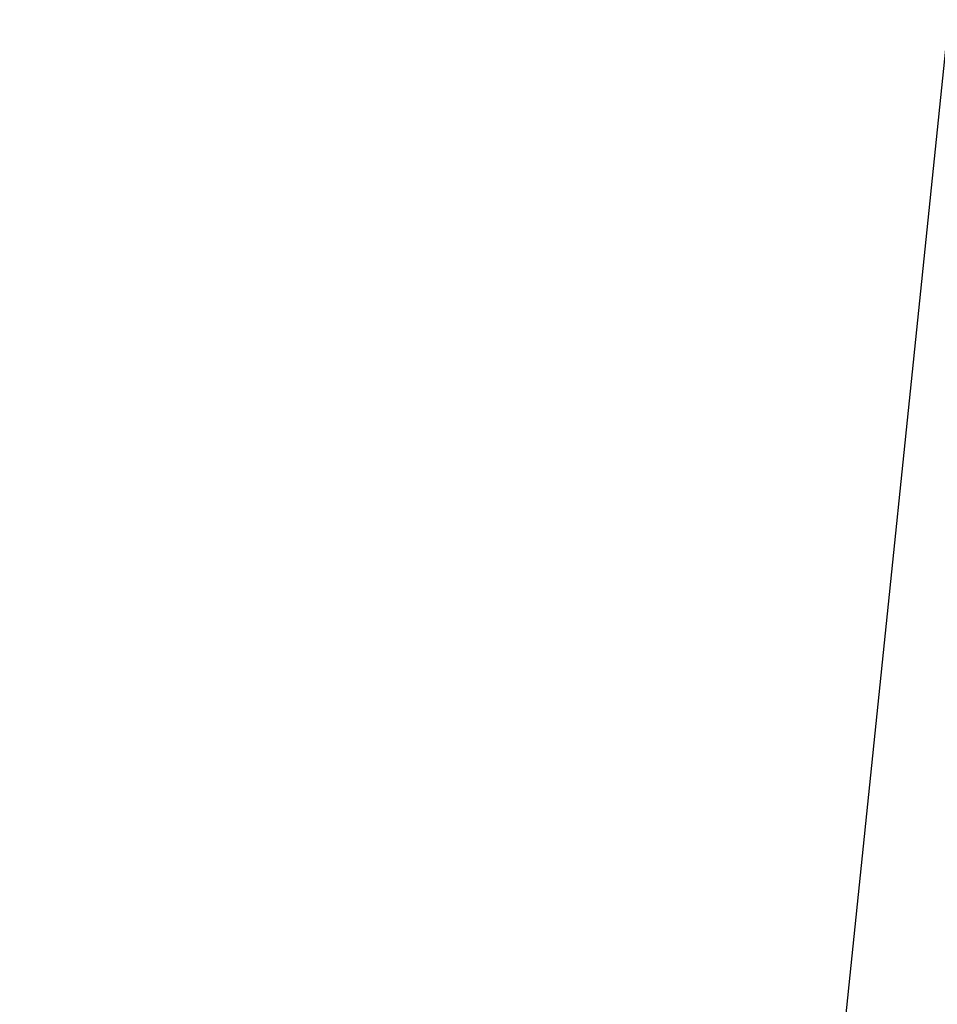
# Model space of a CAD drawing. Header units: millimetres. Extents: x 64 to 139, y 22 to 281.
# Tile 182 of 256: x 106.9112 to 106.9483, y 25.9734 to 26.0131. Entities that reach past the tile are written whole.
import ezdxf

# ---------------------------------------------------------------- set-up
doc = ezdxf.new("R2010")
doc.units = ezdxf.units.MM

msp = doc.modelspace()

# ---------------------------------------------------------------- linework, layer by layer
at = {"color": 7, "linetype": 'Continuous', "lineweight": 25}
msp.add_line((106.749448, 24.081945), (107.251968, 28.951227), dxfattribs=at)
msp.add_open_spline([(106.946931, 53.088769), (106.841827, 53.066618), (106.560545, 53.007338), (106.060522, 52.879589), (105.435752, 52.699775), (104.748518, 52.471956), (104.035212, 52.204242), (103.352648, 51.915707), (102.707458, 51.613078), (102.105266, 51.304443), (101.510415, 50.968957), (100.936523, 50.624456), (100.399355, 50.284338), (99.901996, 49.952513), (99.443306, 49.631059), (99.019349, 49.319594), (98.611668, 49.006287), (98.223435, 48.693914), (97.857728, 48.385603), (97.534715, 48.101375), (97.25345, 47.843716), (97.013662, 47.617413), (96.81472, 47.422047), (96.645549, 47.260932), (96.494863, 47.09354), (96.325653, 46.85434), (96.135106, 46.518114), (95.934528, 46.064293), (95.752519, 45.536671), (95.596663, 44.940422), (95.474489, 44.281017), (95.403939, 43.655059), (95.372808, 43.084174), (95.368328, 42.579788), (95.387759, 42.057458), (95.433622, 41.512873), (95.511734, 40.925868), (95.610693, 40.267129), (95.742007, 39.495877), (95.908624, 38.616544), (96.11446, 37.636887), (96.35624, 36.5929), (96.635136, 35.497811), (96.959132, 34.340327), (97.331719, 33.134004), (97.756661, 31.893858), (98.228601, 30.657393), (98.710475, 29.53033), (99.193291, 28.516147), (99.668403, 27.613493), (100.175531, 26.748029), (100.687449, 25.969855), (101.19968, 25.276673), (101.708182, 24.664118), (102.241502, 24.098819), (102.800047, 23.585493), (103.384213, 23.12881), (103.982359, 22.741468), (104.593396, 22.422814), (105.21661, 22.174918), (105.823858, 21.997561), (106.224539, 21.939148), (106.408211, 21.912371)], degree=3, knots=[0, 0, 0, 0, 0.010641, 0.028478, 0.05075, 0.074192, 0.098611, 0.123819, 0.144429, 0.165332, 0.186405, 0.206654, 0.22566, 0.243135, 0.259442, 0.274596, 0.288609, 0.303415, 0.316728, 0.328567, 0.338945, 0.347877, 0.355262, 0.36126, 0.366742, 0.372593, 0.382089, 0.392259, 0.403011, 0.414282, 0.426043, 0.438317, 0.446479, 0.454919, 0.463677, 0.472812, 0.482676, 0.494235, 0.507438, 0.523683, 0.541567, 0.560923, 0.581592, 0.603422, 0.627687, 0.65295, 0.679078, 0.705963, 0.727563, 0.749551, 0.771914, 0.794653, 0.814255, 0.834159, 0.854394, 0.874997, 0.896017, 0.917509, 0.938264, 0.959559, 0.981462, 1, 1, 1, 1], dxfattribs=at)

doc.saveas('drawing.dxf')
